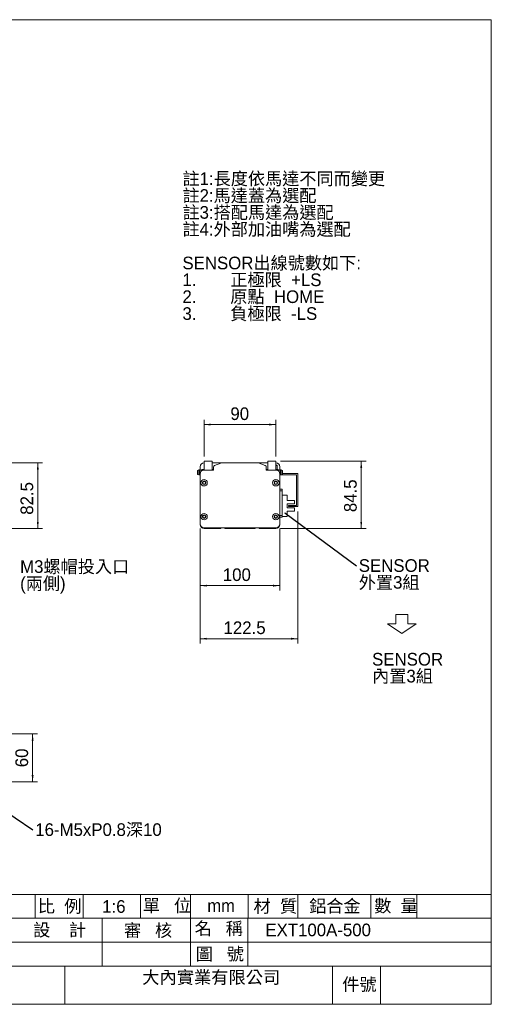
# Model space of a CAD drawing. Header units: millimetres. Extents: x 15 to 1768, y 10 to 1246.
# Tile 2 of 2: x 1177 to 1768, y 10 to 1246. Entities that reach past the tile are written whole.
import ezdxf

# ---------------------------------------------------------------- set-up
doc = ezdxf.new("R2010")
doc.units = ezdxf.units.MM
doc.layers.add('BORDER', color=7, linetype='Continuous', lineweight=0)
doc.styles.add('SLDTEXTSTYLE0', font='swtxt.ttf', dxfattribs={"width": 0.993})
doc.styles.add('SLDTEXTSTYLE1', font='新細明體')
doc.styles.get("Standard").update_dxf_attribs({"font": 'swtxt.ttf'})
doc.dimstyles.new('SLDDIMSTYLE0', dxfattribs={"dimtxt": 15.517757, "dimasz": 8.4, "dimexe": 0, "dimexo": 0.0625, "dimgap": 3.879439, "dimtad": 1, "dimtoh": 1, "dimzin": 12, "dimdsep": 46, "dimtxsty": 'SLDTEXTSTYLE0', "dimsah": 1, "dimcen": 0.09, "dimadec": 0, "dimazin": 0, "dimtfac": 1, "dimtofl": 0, "dimtmove": 0, "dimatfit": 3, "dimfxl": 0, "dimtolj": 1, "dimtzin": 12, "dimarcsym": 0})
doc.dimstyles.new('SLDDIMSTYLE1', dxfattribs={"dimtxt": 8.4, "dimasz": 8.4, "dimexe": 0, "dimexo": 0.0625, "dimgap": 2.1, "dimtad": 0, "dimtih": 1, "dimtoh": 1, "dimdec": 0, "dimzin": 0, "dimdsep": 46, "dimtxsty": 'Standard', "dimsah": 1, "dimcen": 0.09, "dimadec": 0, "dimazin": 0, "dimtfac": 1, "dimtdec": 0, "dimtofl": 0, "dimtmove": 0, "dimatfit": 3, "dimfxl": 0, "dimtolj": 1, "dimtzin": 0, "dimarcsym": 0})
doc.dimstyles.new('SLDDIMSTYLE2', dxfattribs={"dimtxt": 2.4, "dimasz": 0.8, "dimexe": 0, "dimexo": 0.0625, "dimgap": 0.6, "dimtad": 0, "dimtih": 1, "dimtoh": 1, "dimdec": 0, "dimzin": 0, "dimdsep": 46, "dimtxsty": 'Standard', "dimblk1": 'DOT', "dimblk2": 'DOT', "dimsah": 1, "dimcen": 0.09, "dimadec": 0, "dimazin": 0, "dimtfac": 1, "dimtdec": 0, "dimtofl": 0, "dimtmove": 0, "dimatfit": 3, "dimldrblk": 'DOT', "dimfxl": 0, "dimtolj": 1, "dimtzin": 0, "dimarcsym": 0})

# ---------------------------------------------------------------- blocks, each defined once
blk = doc.blocks.new('SW_NOTE_0')
at = {"layer": 'BORDER', "color": 0, "attachment_point": 1, "style": 'SLDTEXTSTYLE0'}
for s, insert, char_height in [('註1:長度依馬達不同而變更', (0, 21.7), 15.875), ('註2:馬達蓋為選配', (0, 0.5), 15.88), ('註3:搭配馬達為選配', (0, -20.7), 15.88), ('註4:外部加油嘴為選配', (0, -41.8), 15.875), ('SENSOR出線號數如下:', (0, -84.2), 15.875), ('1.', (0, -105.3), 15.88), ('正極限  +LS', (60, -105.3), 15.88), ('2.', (0, -126.5), 15.88), ('原點  HOME', (60, -126.5), 15.88), ('3.', (0, -147.7), 15.88), ('負極限  -LS', (60, -147.7), 15.88)]:
    blk.add_mtext(s, dxfattribs=dict(at, insert=insert, char_height=char_height))
blk = doc.blocks.new('*D3')
at = {"layer": 'BORDER'}
for p, q in [((1139.2, 689.4), (1205.7, 689.4)), ((1199.7, 606.9), (1199.7, 689.4)), ((1124.2, 606.9), (1205.7, 606.9))]:
    blk.add_line(p, q, dxfattribs=at)
for points in [[(1199.7, 689.4), (1198.5, 681), (1200.9, 681)], [(1199.7, 606.9), (1200.9, 615.3), (1198.5, 615.3)]]:
    blk.add_solid(points, dxfattribs=at)
at = {"layer": 'BORDER', "insert": (1178, 624.2), "char_height": 15.88, "attachment_point": 1, "rotation": 90, "style": 'SLDTEXTSTYLE0'}
blk.add_mtext('82.5', dxfattribs=at)
blk = doc.blocks.new('SW_NOTE_5')
at = {"layer": 'BORDER', "color": 0, "char_height": 15.88, "attachment_point": 1, "style": 'SLDTEXTSTYLE0'}
for s, insert in [('M3螺帽投入口', (3, 8.2, 61.7)), ('(兩側)', (3, -12.9, 61.7))]:
    blk.add_mtext(s, dxfattribs=dict(at, insert=insert))
blk = doc.blocks.new('*D25')
at = {"layer": 'BORDER'}
for p, q in [((1109.2, 349), (1199.2, 349)), ((1193.2, 349), (1193.2, 289)), ((1109.2, 289), (1199.2, 289))]:
    blk.add_line(p, q, dxfattribs=at)
for points in [[(1193.2, 349), (1192, 340.6), (1194.4, 340.6)], [(1193.2, 289), (1194.4, 297.4), (1192, 297.4)]]:
    blk.add_solid(points, dxfattribs=at)
at = {"layer": 'BORDER', "insert": (1171.6, 307.3), "char_height": 15.88, "attachment_point": 1, "rotation": 90, "style": 'SLDTEXTSTYLE0'}
blk.add_mtext('60', dxfattribs=at)
blk = doc.blocks.new('SW_NOTE_11')
at = {"layer": 'BORDER', "color": 0, "insert": (3, 8.3, 39.5), "char_height": 15.875, "attachment_point": 1, "style": 'SLDTEXTSTYLE0'}
blk.add_mtext('16-M5xP0.8深10', dxfattribs=at)
blk = doc.blocks.new('*D31')
at = {"layer": 'BORDER'}
for p, q in [((1403.2, 606.9), (1403.2, 529.2)), ((1503.2, 606.9), (1503.2, 529.2)), ((1403.2, 535.2), (1503.2, 535.2))]:
    blk.add_line(p, q, dxfattribs=at)
for points in [[(1403.2, 535.2), (1411.6, 534), (1411.6, 536.4)], [(1503.2, 535.2), (1494.8, 536.4), (1494.8, 534)]]:
    blk.add_solid(points, dxfattribs=at)
at = {"layer": 'BORDER', "insert": (1431.7, 556.9), "char_height": 15.88, "attachment_point": 1, "style": 'SLDTEXTSTYLE0'}
blk.add_mtext('100', dxfattribs=at)
blk = doc.blocks.new('*D32')
at = {"layer": 'BORDER'}
for p, q in [((1525.7, 628.4), (1525.7, 462.6)), ((1403.2, 606.9), (1403.2, 462.6)), ((1403.2, 468.6), (1525.7, 468.6))]:
    blk.add_line(p, q, dxfattribs=at)
for points in [[(1403.2, 468.6), (1411.6, 467.4), (1411.6, 469.8)], [(1525.7, 468.6), (1517.3, 469.8), (1517.3, 467.4)]]:
    blk.add_solid(points, dxfattribs=at)
at = {"layer": 'BORDER', "insert": (1432.6, 490.3), "char_height": 15.88, "attachment_point": 1, "style": 'SLDTEXTSTYLE0'}
blk.add_mtext('122.5', dxfattribs=at)
blk = doc.blocks.new('*D33')
at = {"layer": 'BORDER'}
for p, q in [((1408.2, 697.4), (1408.2, 743.4)), ((1498.2, 697.4), (1498.2, 743.4)), ((1498.2, 737.4), (1408.2, 737.4))]:
    blk.add_line(p, q, dxfattribs=at)
for points in [[(1408.2, 737.4), (1416.6, 736.2), (1416.6, 738.6)], [(1498.2, 737.4), (1489.8, 738.6), (1489.8, 736.2)]]:
    blk.add_solid(points, dxfattribs=at)
at = {"layer": 'BORDER', "insert": (1441.2, 759), "char_height": 15.88, "attachment_point": 1, "style": 'SLDTEXTSTYLE0'}
blk.add_mtext('90', dxfattribs=at)
blk = doc.blocks.new('*D34')
at = {"layer": 'BORDER'}
for p, q in [((1504.2, 691.4), (1611.3, 691.4)), ((1605.3, 606.9), (1605.3, 691.4)), ((1504.2, 606.9), (1611.3, 606.9))]:
    blk.add_line(p, q, dxfattribs=at)
for points in [[(1605.3, 691.4), (1604.1, 683), (1606.5, 683)], [(1605.3, 606.9), (1606.5, 615.3), (1604.1, 615.3)]]:
    blk.add_solid(points, dxfattribs=at)
at = {"layer": 'BORDER', "insert": (1583.7, 627.5), "char_height": 15.88, "attachment_point": 1, "rotation": 90, "style": 'SLDTEXTSTYLE0'}
blk.add_mtext('84.5', dxfattribs=at)
blk = doc.blocks.new('SW_NOTE_12')
at = {"layer": 'BORDER', "color": 0, "char_height": 15.88, "attachment_point": 1, "style": 'SLDTEXTSTYLE0'}
for s, insert in [('SENSOR', (3, 8.2, 566.6)), ('外置3組', (3, -12.9, 566.6))]:
    blk.add_mtext(s, dxfattribs=dict(at, insert=insert))
blk = doc.blocks.new('_Dot')
at = {"color": 0, "linetype": 'ByBlock', "lineweight": -2}
blk.add_line((-0.5, 0), (-1, 0), dxfattribs=at)
at = {"color": 0, "linetype": 'ByBlock', "const_width": 0.5}
blk.add_lwpolyline([(-0.25, 0, 1), (0.25, 0, 1)], format="xyb", close=True, dxfattribs=at)
blk = doc.blocks.new('SW_NOTE_13')
at = {"layer": 'BORDER', "color": 0, "char_height": 15.88, "attachment_point": 1, "style": 'SLDTEXTSTYLE0'}
for s, insert in [('SENSOR', (0, 21.7)), ('內置3組', (0, 0.5))]:
    blk.add_mtext(s, dxfattribs=dict(at, insert=insert))

msp = doc.modelspace()

# ---------------------------------------------------------------- linework, layer by layer
at = {"color": 7, "linetype": 'Continuous', "lineweight": 15}
for p, q in [((1401.755, 680.48), (1400.011, 679.777)), ((1401.755, 677.358), (1401.755, 680.48)), ((1404.374, 680.006), (1402.85, 680.514)), ((1402.85, 677.358), (1402.85, 680.514)), ((1403.211, 680.393), (1403.211, 684.358)), ((1404.374, 678.565), (1404.374, 680.006)), ((1405.703, 680.858), (1404.752, 680.076)), ((1404.752, 678.969), (1404.752, 680.076)), ((1406.361, 680.858), (1405.732, 680.858)), ((1406.361, 680.858), (1408.211, 680.858)), ((1408.211, 680.358), (1408.211, 691.358)), ((1408.211, 691.358), (1418.211, 691.358)), ((1408.211, 680.358), (1420.211, 680.358)), ((1418.211, 691.358), (1418.211, 680.858)), ((1418.211, 689.358), (1431.174, 689.358)), ((1418.211, 680.858), (1420.211, 680.858)), ((1420.211, 680.358), (1420.211, 684.004)), ((1421.468, 685.861), (1429.317, 689.001)), ((1475.248, 689.358), (1431.174, 689.358)), ((1475.248, 689.358), (1488.211, 689.358)), ((1477.105, 689.001), (1484.953, 685.861)), ((1486.211, 684.004), (1486.211, 680.358)), ((1486.211, 680.858), (1488.211, 680.858)), ((1486.211, 680.358), (1498.211, 680.358)), ((1488.211, 691.358), (1498.211, 691.358)), ((1488.211, 680.858), (1488.211, 691.358)), ((1498.211, 691.358), (1498.211, 680.358)), ((1498.211, 686.358), (1499.711, 686.358)), ((1499.711, 685.858), (1498.211, 685.858)), ((1500.061, 680.858), (1498.211, 680.858)), ((1499.711, 686.358), (1499.711, 685.858)), ((1499.711, 680.858), (1499.711, 685.858)), ((1500.061, 680.858), (1500.635, 679.624)), ((1500.689, 680.858), (1500.061, 680.858)), ((1501.669, 680.076), (1500.718, 680.858)), ((1501.669, 680.076), (1501.669, 678.969)), ((1503.571, 680.514), (1502.047, 680.006)), ((1502.047, 680.006), (1502.047, 678.565)), ((1503.211, 684.358), (1503.211, 680.393)), ((1503.571, 680.514), (1503.571, 677.358)), ((1506.411, 679.777), (1504.666, 680.48)), ((1504.666, 680.48), (1504.666, 677.358)), ((1400.011, 677.358), (1400.011, 679.777)), ((1400.011, 674.939), (1400.011, 677.358)), ((1400.011, 674.939), (1401.755, 674.236)), ((1401.755, 674.236), (1401.755, 677.358)), ((1402.85, 674.203), (1402.85, 677.358)), ((1402.85, 674.203), (1403.211, 674.323)), ((1403.211, 675.358), (1403.211, 612.858)), ((1503.211, 612.858), (1503.211, 675.358)), ((1503.211, 674.323), (1503.571, 674.203)), ((1503.571, 677.358), (1503.571, 674.203)), ((1504.666, 677.358), (1504.666, 674.236)), ((1504.666, 674.236), (1506.411, 674.939)), ((1524.211, 674.358), (1504.969, 674.358)), ((1506.411, 679.777), (1506.411, 677.358)), ((1506.411, 677.358), (1506.411, 674.939)), ((1525.711, 675.858), (1506.411, 675.858)), ((1524.211, 635.858), (1524.211, 674.358)), ((1525.711, 675.858), (1525.711, 634.358)), ((1503.211, 656.358), (1506.211, 656.358)), ((1506.211, 656.358), (1506.211, 654.358)), ((1506.211, 654.358), (1503.211, 654.358)), ((1506.211, 654.358), (1506.211, 623.358)), ((1506.211, 648.608), (1512.411, 648.608)), ((1512.411, 642.108), (1512.411, 648.608)), ((1521.711, 642.108), (1512.411, 642.108)), ((1521.711, 637.858), (1512.411, 637.858)), ((1512.411, 632.858), (1512.411, 637.858)), ((1521.711, 632.858), (1512.411, 632.858)), ((1514.211, 634.358), (1514.211, 635.858)), ((1514.211, 635.858), (1514.711, 635.858)), ((1514.711, 634.358), (1514.211, 634.358)), ((1514.711, 635.858), (1514.711, 634.358)), ((1514.711, 635.858), (1524.211, 635.858)), ((1525.711, 634.358), (1514.711, 634.358)), ((1521.711, 642.108), (1521.711, 637.858)), ((1521.711, 632.858), (1521.711, 628.608)), ((1503.211, 623.358), (1506.211, 623.358)), ((1506.211, 621.358), (1503.211, 621.358)), ((1506.211, 623.358), (1506.211, 622.192)), ((1506.211, 622.192), (1506.211, 622.108)), ((1506.211, 622.108), (1506.211, 621.358)), ((1512.411, 622.108), (1506.211, 622.108)), ((1512.411, 628.608), (1521.711, 628.608)), ((1512.411, 622.108), (1512.411, 628.608)), ((1408.211, 607.858), (1498.211, 607.858)), ((1429.111, 606.858), (1408.211, 606.858)), ((1429.111, 606.858), (1429.711, 607.858)), ((1433.711, 607.858), (1434.311, 606.858)), ((1472.111, 606.858), (1434.311, 606.858)), ((1472.111, 606.858), (1472.711, 607.858)), ((1476.711, 607.858), (1477.311, 606.858)), ((1498.211, 606.858), (1477.311, 606.858))]:
    msp.add_line(p, q, dxfattribs=at)
at = {"color": 7, "linetype": 'Continuous', "lineweight": 15, "flags": 128}
msp.add_lwpolyline([(1405.776, 679.63), (1406.213, 680.636), (1406.361, 680.858)], dxfattribs=at)
at = {"color": 7, "linetype": 'Continuous', "lineweight": 15}
for centre, radius in [((1408.211, 664.358), 4), ((1498.211, 664.358), 4), ((1408.211, 664.358), 2.25), ((1408.211, 664.358), 1.65), ((1498.211, 664.358), 2.25), ((1498.211, 664.358), 1.65), ((1408.211, 621.858), 4), ((1408.211, 621.858), 2.25), ((1408.211, 621.858), 1.65), ((1498.211, 621.858), 4), ((1498.211, 621.858), 2.25), ((1498.211, 621.858), 1.65)]:
    msp.add_circle(centre, radius, dxfattribs=at)
for centre, radius, start, end in [((1402.348, 679.008), 1.588, 71.565051, 111.93848), ((1408.211, 684.358), 5, 90, 180), ((1408.211, 675.358), 5, 90, 180), ((1404.5, 680.382), 0.397, 251.565051, 309.457612), ((1422.211, 684.004), 2, 111.801409, 180), ((1431.174, 684.358), 5, 90, 111.801409), ((1475.248, 684.358), 5, 68.198591, 90), ((1484.211, 684.004), 2, 0, 68.198591), ((1498.211, 684.358), 5, 0, 90), ((1498.211, 675.358), 5, 0, 90), ((1501.921, 680.382), 0.397, 230.542388, 288.434949), ((1504.073, 679.008), 1.588, 68.06152, 108.434949), ((1400.761, 677.358), 1, 138.590378, 221.409622), ((1402.348, 675.709), 1.588, 248.06152, 288.434949), ((1504.073, 675.709), 1.588, 251.565051, 291.93848), ((1505.661, 677.358), 1, 318.590378, 41.409622), ((1408.211, 612.858), 5, 180, 270), ((1408.211, 611.858), 5, 180, 270), ((1498.211, 612.858), 5, 270, 0), ((1498.211, 611.858), 5, 270, 0)]:
    msp.add_arc(centre, radius, start, end, dxfattribs=at)
at = {"layer": 'BORDER', "color": 7}
for p, q in [((1768.375, 1245.65), (15.377, 1245.65)), ((1768.375, 9.674), (1768.375, 1245.65)), ((1060.375, 147.674), (1768.375, 147.674)), ((1196.43, 147.674), (1196.43, 117.674)), ((1256.43, 147.674), (1256.43, 117.674)), ((1328.601, 147.674), (1328.601, 117.674)), ((1391.149, 147.674), (1391.149, 57.674)), ((1463.32, 147.674), (1463.32, 117.674)), ((1525.869, 147.674), (1525.869, 117.674)), ((1617.285, 147.674), (1617.285, 117.674)), ((1675.022, 147.674), (1675.022, 117.674)), ((1060.375, 117.674), (1768.375, 117.674)), ((1280.487, 117.674), (1280.487, 57.674)), ((1463.245, 117.674), (1463.245, 57.674)), ((1060.375, 87.674), (1768.375, 87.674)), ((1060.375, 57.674), (1768.375, 57.674)), ((1233.576, 57.674), (1233.576, 9.674)), ((1569.171, 57.674), (1569.171, 9.674)), ((1629.557, 57.674), (1629.557, 9.674)), ((15.377, 9.674), (1768.375, 9.674))]:
    msp.add_line(p, q, dxfattribs=at)
at = {"layer": 'BORDER'}
for p, q in [((1648.687, 499.098), (1663.687, 499.098)), ((1648.687, 487.098), (1648.687, 499.098)), ((1663.687, 499.098), (1663.687, 487.098)), ((1656.187, 475.098), (1638.187, 487.098)), ((1638.187, 487.098), (1648.687, 487.098)), ((1656.187, 475.098), (1674.187, 487.098)), ((1674.187, 487.098), (1663.687, 487.098))]:
    msp.add_line(p, q, dxfattribs=at)

# ---------------------------------------------------------------- block references
for name, p in [('SW_NOTE_0', (1381.06, 1032.393)), ('SW_NOTE_5', (1174.499, 558.91)), ('SW_NOTE_12', (1599.204, 560.188)), ('SW_NOTE_13', (1618.93, 429.092)), ('SW_NOTE_11', (1193.489, 228.597))]:
    msp.add_blockref(name, p, dxfattribs=at)

# ---------------------------------------------------------------- texts
at = {"layer": 'BORDER', "char_height": 15.875, "attachment_point": 1}
for s, insert, style in [('比  例', (1199.612, 140.813), 'SLDTEXTSTYLE1'), ('1:6', (1280.445, 140.409), 'SLDTEXTSTYLE0'), ('單   位', (1331.342, 141.538), 'SLDTEXTSTYLE1'), ('mm', (1412.265, 141.508), 'SLDTEXTSTYLE1'), ('材  質', (1470.137, 140.791), 'SLDTEXTSTYLE1'), ('鋁合金', (1539.992, 140.989), 'SLDTEXTSTYLE0'), ('數  量', (1621.451, 141.283), 'SLDTEXTSTYLE1'), ('設    計', (1193.771, 110.956), 'SLDTEXTSTYLE1'), ('審   核', (1307.637, 110.424), 'SLDTEXTSTYLE1'), ('名   稱', (1396.354, 112.859), 'SLDTEXTSTYLE1'), ('EXT100A-500', (1485.06, 110.97), 'SLDTEXTSTYLE0'), ('圖   號', (1397.726, 80.8), 'SLDTEXTSTYLE1'), ('大內實業有限公司', (1330.581, 51.491), 'SLDTEXTSTYLE1'), ('件號', (1581.412, 42.679), 'SLDTEXTSTYLE1')]:
    msp.add_mtext(s, dxfattribs=dict(at, insert=insert, style=style))

# ---------------------------------------------------------------- dimensions: what is measured, and where the dimension line sits
at = {"layer": 'BORDER'}
for base, p1, p2, picture, middle in [((1408.211, 737.377), (1498.211, 691.358), (1408.211, 691.358), '*D33', (1455.461, 737.377)), ((1525.711, 468.616), (1403.211, 612.858), (1525.711, 634.358), '*D32', (1463.655, 468.616)), ((1503.211, 535.2), (1403.211, 612.858), (1503.211, 612.858), '*D31', (1449.773, 535.2))]:
    dim = msp.add_linear_dim(base=base, p1=p1, p2=p2, dimstyle='SLDDIMSTYLE0', dxfattribs=at)
    dim.commit()
    dim.dimension.update_dxf_attribs({"geometry": picture, "text_midpoint": middle, "dimtype": 160})
for base, p1, p2, picture, middle in [((1199.661, 689.358), (1118.218, 606.858), (1133.218, 689.358), '*D3', (1199.661, 650.035)), ((1605.317, 691.358), (1498.211, 606.858), (1498.211, 691.358), '*D34', (1605.317, 653.414)), ((1193.218, 288.954), (1103.218, 348.954), (1103.218, 288.954), '*D25', (1193.218, 321.551))]:
    dim = msp.add_linear_dim(base=base, p1=p1, p2=p2, angle=90, dimstyle='SLDDIMSTYLE0', dxfattribs=at)
    dim.commit()
    dim.dimension.update_dxf_attribs({"geometry": picture, "text_midpoint": middle, "dimtype": 160})

# ---------------------------------------------------------------- leaders
for points, dimstyle in [([(1509.289, 626.566), (1599.204, 560.188)], 'SLDDIMSTYLE2'), ([(1105.242, 288.395), (1193.489, 228.597)], 'SLDDIMSTYLE1')]:
    msp.add_leader(points, dimstyle=dimstyle, dxfattribs=at)

doc.saveas('drawing.dxf')
